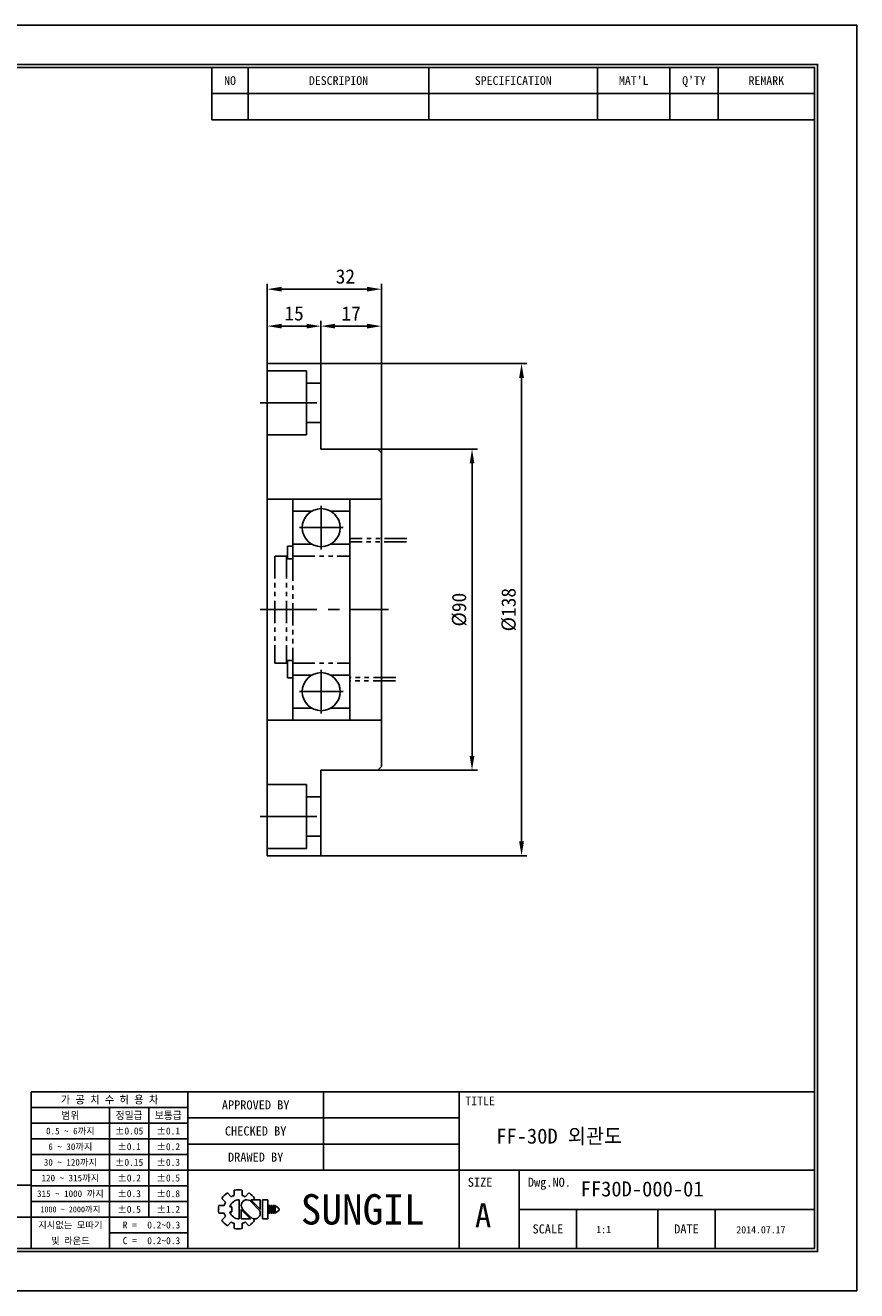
# Model space of a CAD drawing. Header units: millimetres. Extents: x 1082 to 1584, y -158 to 197.
# Tile 2 of 2: x 1350 to 1584, y -158 to 197. Entities that reach past the tile are written whole.
import ezdxf
from ezdxf.enums import TextEntityAlignment as Align

# ---------------------------------------------------------------- set-up
doc = ezdxf.new("R2010")
doc.units = ezdxf.units.MM
doc.linetypes.add('CENTER', pattern=[50.8, 31.75, -6.35, 6.35, -6.35])
doc.linetypes.add('PHANTOM', pattern=[2.5, 1.25, -0.25, 0.25, -0.25, 0.25, -0.25])
doc.layers.get('DEFPOINTS').update_dxf_attribs({"linetype": 'CONTINUOUS'})
for name, color, linetype in [('center', 1, 'CENTER'), ('L1', 7, 'CONTINUOUS'), ('OUTLINE', 7, 'CONTINUOUS'), ('phantom', 6, 'PHANTOM')]:
    doc.layers.add(name, color=color, linetype=linetype)
doc.dimstyles.new('4', dxfattribs={"dimtxt": 4, "dimasz": 4, "dimexe": 1.5, "dimexo": 0, "dimgap": 1.5, "dimtad": 1, "dimdec": 3, "dimzin": 11, "dimdsep": 46, "dimtxsty": 'Standard', "dimcen": 0, "dimclrd": 5, "dimclre": 5, "dimclrt": 3, "dimadec": 0, "dimazin": 0, "dimtfac": 0.6, "dimtdec": 3, "dimtmove": 0, "dimatfit": 3, "dimfxl": 0, "dimtolj": 1, "dimtzin": 11, "dimarcsym": 0})

# ---------------------------------------------------------------- blocks, each defined once
blk = doc.blocks.new('표제란')
at = {"layer": 'L1', "color": 0}
for p, q in [((297, 210), (0, 210)), ((297, 0), (297, 210)), ((0, 0), (297, 0))]:
    blk.add_line(p, q, dxfattribs=at)
at = {"layer": 'L1'}
for p, q in [((190, 203), (190, 194.34)), ((196, 203), (196, 194.34)), ((226, 203), (226, 194.34)), ((254, 203), (254, 194.34)), ((266, 203), (266, 194.34)), ((274, 203), (274, 194.34)), ((190, 198.67), (290, 198.67)), ((190, 194.34), (290, 194.34)), ((290, 33), (160, 33)), ((160, 33), (160, 7)), ((186, 33), (186, 7)), ((208.5, 33), (208.5, 20)), ((231, 33), (231, 7)), ((186, 30.4), (160, 30.4)), ((173, 30.4), (173, 7)), ((179.5, 30.4), (179.5, 12.2)), ((186, 27.8), (160, 27.8)), ((231, 28.67), (186, 28.67)), ((186, 25.2), (160, 25.2)), ((231, 24.33), (186, 24.33)), ((186, 22.6), (160, 22.6)), ((186, 20), (160, 20)), ((290, 20), (186, 20)), ((241, 20), (241, 7)), ((160, 17.5), (62, 17.5)), ((186, 17.4), (160, 17.4)), ((186, 14.8), (160, 14.8)), ((191.63, 15.3), (192.25, 14.68)), ((192.55, 16.22), (193.17, 15.6)), ((193.7, 16.69), (193.7, 15.81)), ((194.5, 15.08), (194.5, 11.92)), ((195, 16.69), (195, 15.81)), ((195.52, 15.6), (196.14, 16.22)), ((197.74, 13.5), (196.41, 14.83)), ((198.02, 13.53), (196.47, 15.08)), ((196.47, 15.08), (198.02, 15.08)), ((196.84, 15.08), (197.06, 15.3)), ((198.02, 15.08), (198.02, 13.5)), ((198.39, 15.08), (198.39, 11.92)), ((198.39, 15.08), (199.26, 15.08)), ((199.26, 15.08), (199.26, 11.92)), ((191.15, 14.15), (192.03, 14.15)), ((191.15, 14.15), (192.03, 14.15)), ((191.15, 12.85), (192.03, 12.85)), ((192.98, 13.93), (193.28, 13.93)), ((192.98, 13.07), (193.28, 13.07)), ((193.28, 13.93), (193.28, 13.07)), ((194.86, 13.5), (194.86, 11.92)), ((194.86, 13.47), (196.42, 11.92)), ((195.14, 13.5), (196.47, 12.17)), ((199.41, 14.15), (199.41, 12.85)), ((199.41, 14.15), (199.62, 14.15)), ((199.41, 12.85), (199.62, 12.85)), ((199.62, 14.15), (199.62, 12.85)), ((199.78, 14.15), (199.78, 12.85)), ((199.78, 14.15), (199.99, 14.15)), ((199.78, 12.85), (199.99, 12.85)), ((199.99, 14.15), (199.99, 12.85)), ((200.14, 14.15), (200.14, 12.85)), ((200.14, 14.15), (200.36, 14.15)), ((200.14, 12.85), (200.36, 12.85)), ((200.36, 14.15), (200.36, 12.85)), ((200.51, 14.15), (200.51, 12.85)), ((200.51, 14.15), (201.16, 13.61)), ((201.16, 13.39), (200.51, 12.85)), ((201.16, 13.61), (201.16, 13.5)), ((201.16, 13.61), (201.16, 13.39)), ((201.16, 13.5), (201.16, 13.39)), ((290, 13.5), (241, 13.5)), ((250.5, 13.5), (250.5, 7)), ((264, 13.5), (264, 7)), ((273.5, 13.5), (273.5, 7)), ((147, 12.2), (160, 12.2)), ((186, 12.2), (160, 12.2)), ((191.63, 11.7), (192.25, 12.32)), ((192.55, 10.78), (193.17, 11.4)), ((193.7, 11.19), (193.7, 10.31)), ((194.86, 11.92), (196.42, 11.92)), ((195, 11.19), (195, 10.31)), ((195.52, 11.4), (196.14, 10.78)), ((196.79, 11.98), (197.06, 11.7)), ((198.39, 11.92), (199.26, 11.92)), ((186, 9.6), (173, 9.6))]:
    blk.add_line(p, q, dxfattribs=at)
at = {"layer": 'L1', "const_width": 0.25}
blk.add_lwpolyline([(290.5, 6.5), (290.5, 203.5), (10, 203.5), (10, 6.5)], close=True, dxfattribs=at)
at = {"layer": 'L1'}
blk.add_lwpolyline([(290, 7), (290, 203), (10.5, 203), (10.5, 7)], close=True, dxfattribs=at)
for centre, radius, start, end in [((194.35, 13.5), 3.26, 123.4943, 146.5057), ((194.5, 13.5), 1.58, 90, 164.0671), ((194.35, 13.5), 2.4, 105.6872, 119.3128), ((194.35, 13.5), 3.26, 78.4943, 101.5057), ((195.78, 14.16), 0.919, 43.2202, 225.8282), ((194.35, 13.5), 2.4, 60.6872, 74.3128), ((194.35, 13.5), 3.26, 33.4943, 56.5057), ((194.35, 13.5), 3.26, 168.4943, 191.5057), ((194.35, 13.5), 2.4, 150.6872, 164.3128), ((194.35, 13.5), 2.4, 195.6872, 209.3128), ((194.5, 13.5), 1.58, 195.9329, 270), ((197.1, 12.84), 0.919, 223.2202, 45.8282), ((194.35, 13.5), 3.26, 213.4943, 236.5057), ((194.35, 13.5), 2.4, 240.6872, 254.3128), ((194.35, 13.5), 2.4, 285.6872, 299.3128), ((194.35, 13.5), 3.26, 303.4943, 326.5057), ((194.35, 13.5), 3.26, 258.4943, 281.5057)]:
    blk.add_arc(centre, radius, start, end, dxfattribs=at)
for p in [(208.5, 28.67), (208.5, 24.33)]:
    blk.add_point(p, dxfattribs=at)
for s, height, p in [("MAT'L", 1.444, (260, 200.83)), ("Q'TY", 1.444, (270, 200.83)), ('NO', 1.444, (193, 200.83)), ('DESCRIPION', 1.444, (211, 200.83)), ('SPECIFICATION', 1.444, (240, 200.83)), ('REMARK', 1.444, (282, 200.83)), ('가 공 치 수 허 용 차', 1.3, (173, 31.7)), ('APPROVED BY', 1.5, (197.25, 30.83)), ('TITLE', 1.444, (234.5, 31.5)), ('범위', 1.25, (166.5, 29.1)), ('정밀급', 1.25, (176.25, 29.1)), ('보통급', 1.25, (182.75, 29.1)), ('0.5 ~ 6까지', 1.1, (166.5, 26.5)), ('%%P0.05', 1.15, (176.25, 26.5)), ('%%P0.1', 1.15, (182.75, 26.5)), ('CHECKED BY', 1.5, (197.25, 26.5)), ('6 ~ 30까지', 1.1, (166.5, 23.9)), ('%%P0.1', 1.15, (176.25, 23.9)), ('%%P0.2', 1.15, (182.75, 23.9)), ('30 ~ 120까지', 1.1, (166.5, 21.3)), ('%%P0.15', 1.15, (176.25, 21.3)), ('%%P0.3', 1.15, (182.75, 21.3)), ('DRAWED BY', 1.5, (197.25, 22.17)), ('120 ~ 315까지', 1.1, (166.5, 18.7)), ('%%P0.2', 1.15, (176.25, 18.7)), ('%%P0.5', 1.15, (182.75, 18.7)), ('SIZE', 1.5, (234.5, 18)), ('Dwg.NO.', 1.5, (246, 18)), ('315 ~ 1000 까지', 1.1, (166.5, 16.1)), ('%%P0.3', 1.15, (176.25, 16.1)), ('%%P0.8', 1.15, (182.75, 16.1)), ('SUNGIL', 5.032, (215, 13.5)), ('1000 ~ 2000까지', 0.99, (166.5, 13.49)), ('%%P0.5', 1.15, (176.25, 13.5)), ('%%P1.2', 1.15, (182.75, 13.5)), ('A', 4, (235, 12.5)), ('지시없는 모따기', 1.1, (166.5, 10.9)), ('R = ', 1.15, (176.75, 10.9)), ('SCALE', 1.5, (245.75, 10.25)), ('DATE', 1.5, (268.75, 10.25)), ('및 라운드', 1.1, (166.5, 8.3)), ('C = ', 1.15, (176.75, 8.3))]:
    blk.add_text(s, height=height, dxfattribs=at).set_placement(p, align=Align.MIDDLE_CENTER)
for tag, p in [('필렛', (179.25, 10.9)), ('모따기', (179.25, 8.3))]:
    blk.add_attdef(tag, text='', height=1.15, dxfattribs=at).set_placement(p, align=Align.MIDDLE_LEFT)
at = {"layer": 'OUTLINE', "ltscale": 0.5}
for tag, p, height in [('TITLE', (237.17, 24.41), 2.5), ('도번', (251.18, 15.64), 2.5), ('SCALE', (253.78, 9.55), 1.2), ('DATE', (277.02, 9.51), 1.2)]:
    blk.add_attdef(tag, p, '', height=height, dxfattribs=at)
blk = doc.blocks.new('*D90')
at = {"layer": 'DEFPOINTS', "color": 0, "ltscale": 0.5}
for p in [(1449.33, 77.79), (1449.33, -12.21), (1475.74, -12.21)]:
    blk.add_point(p, dxfattribs=at)
at = {"layer": 'OUTLINE', "color": 5, "lineweight": -2, "ltscale": 0.5}
for p, q in [((1449.33, 77.79), (1477.24, 77.79)), ((1475.74, 73.79), (1475.74, -8.21)), ((1449.33, -12.21), (1477.24, -12.21))]:
    blk.add_line(p, q, dxfattribs=at)
at = {"layer": 'OUTLINE', "color": 5, "ltscale": 0.5}
for points in [[(1475.07, 73.79), (1476.41, 73.79), (1475.74, 77.79)], [(1475.07, -8.21), (1476.41, -8.21), (1475.74, -12.21)]]:
    blk.add_solid(points, dxfattribs=at)
at = {"layer": 'OUTLINE', "color": 3, "ltscale": 0.5, "insert": (1472.19, 32.79), "char_height": 4, "attachment_point": 5, "rotation": 90}
blk.add_mtext('\\A1;%%C90', dxfattribs=at)
blk = doc.blocks.new('*D91')
at = {"layer": 'DEFPOINTS', "color": 0, "ltscale": 0.5}
for p in [(1450.33, 112.31), (1433.33, 101.79), (1450.33, 77.79)]:
    blk.add_point(p, dxfattribs=at)
at = {"layer": 'OUTLINE', "color": 5, "lineweight": -2, "ltscale": 0.5}
for p, q in [((1433.33, 101.79), (1433.33, 113.81)), ((1450.33, 77.79), (1450.33, 113.81)), ((1437.33, 112.31), (1446.33, 112.31))]:
    blk.add_line(p, q, dxfattribs=at)
at = {"layer": 'OUTLINE', "color": 5, "ltscale": 0.5}
for points in [[(1437.33, 112.97), (1437.33, 111.64), (1433.33, 112.31)], [(1446.33, 112.97), (1446.33, 111.64), (1450.33, 112.31)]]:
    blk.add_solid(points, dxfattribs=at)
at = {"layer": 'OUTLINE', "color": 3, "ltscale": 0.5, "insert": (1441.83, 115.86), "char_height": 4, "attachment_point": 5}
blk.add_mtext('\\A1;17', dxfattribs=at)
blk = doc.blocks.new('*D92')
at = {"layer": 'DEFPOINTS', "color": 0, "ltscale": 0.5}
for p in [(1418.33, 112.31), (1418.33, 101.79), (1433.33, 101.79)]:
    blk.add_point(p, dxfattribs=at)
at = {"layer": 'OUTLINE', "color": 5, "lineweight": -2, "ltscale": 0.5}
for p, q in [((1418.33, 101.79), (1418.33, 113.81)), ((1433.33, 101.79), (1433.33, 113.81)), ((1429.33, 112.31), (1422.33, 112.31))]:
    blk.add_line(p, q, dxfattribs=at)
at = {"layer": 'OUTLINE', "color": 5, "ltscale": 0.5}
for points in [[(1422.33, 112.97), (1422.33, 111.64), (1418.33, 112.31)], [(1429.33, 112.97), (1429.33, 111.64), (1433.33, 112.31)]]:
    blk.add_solid(points, dxfattribs=at)
at = {"layer": 'OUTLINE', "color": 3, "ltscale": 0.5, "insert": (1425.83, 115.86), "char_height": 4, "attachment_point": 5}
blk.add_mtext('\\A1;15', dxfattribs=at)
blk = doc.blocks.new('*D93')
at = {"layer": 'DEFPOINTS', "color": 0, "ltscale": 0.5}
for p in [(1433.33, 101.79), (1433.33, -36.21), (1489.63, -36.21)]:
    blk.add_point(p, dxfattribs=at)
at = {"layer": 'OUTLINE', "color": 5, "lineweight": -2, "ltscale": 0.5}
for p, q in [((1433.33, 101.79), (1491.13, 101.79)), ((1489.63, 97.79), (1489.63, -32.21)), ((1433.33, -36.21), (1491.13, -36.21))]:
    blk.add_line(p, q, dxfattribs=at)
at = {"layer": 'OUTLINE', "color": 5, "ltscale": 0.5}
for points in [[(1488.96, 97.79), (1490.3, 97.79), (1489.63, 101.79)], [(1488.96, -32.21), (1490.3, -32.21), (1489.63, -36.21)]]:
    blk.add_solid(points, dxfattribs=at)
at = {"layer": 'OUTLINE', "color": 3, "ltscale": 0.5, "insert": (1486.07, 32.79), "char_height": 4, "attachment_point": 5, "rotation": 90}
blk.add_mtext('\\A1;%%C138', dxfattribs=at)
blk = doc.blocks.new('*D94')
at = {"layer": 'DEFPOINTS', "color": 0, "ltscale": 0.5}
for p in [(1450.33, 122.67), (1418.33, 101.79), (1450.33, 76.79)]:
    blk.add_point(p, dxfattribs=at)
at = {"layer": 'OUTLINE', "color": 5, "lineweight": -2, "ltscale": 0.5}
for p, q in [((1418.33, 101.79), (1418.33, 124.17)), ((1422.33, 122.67), (1446.33, 122.67)), ((1450.33, 76.79), (1450.33, 124.17))]:
    blk.add_line(p, q, dxfattribs=at)
at = {"layer": 'OUTLINE', "color": 5, "ltscale": 0.5}
for points in [[(1422.33, 123.34), (1422.33, 122.01), (1418.33, 122.67)], [(1446.33, 123.34), (1446.33, 122.01), (1450.33, 122.67)]]:
    blk.add_solid(points, dxfattribs=at)
at = {"layer": 'OUTLINE', "color": 3, "ltscale": 0.5, "insert": (1440.23, 126.22), "char_height": 4, "attachment_point": 5}
blk.add_mtext('\\A1;32', dxfattribs=at)

msp = doc.modelspace()

# ---------------------------------------------------------------- linework, layer by layer
at = {"layer": 'center', "ltscale": 0.5}
for p, q in [((1416.3291, 90.7874), (1435.3291, 90.7874)), ((1433.4437, 61.9226), (1433.4437, 49.6521)), ((1427.3084, 55.7874), (1439.5789, 55.7874)), ((1416.3291, 32.7874), (1452.3291, 32.7874)), ((1433.4437, 15.9226), (1433.4437, 3.6521)), ((1427.3084, 9.7874), (1439.5789, 9.7874)), ((1416.3291, -25.2126), (1435.3291, -25.2126))]:
    msp.add_line(p, q, dxfattribs=at)
at = {"layer": 'OUTLINE'}
for p, q in [((1418.3291, 101.7874), (1433.3291, 101.7874)), ((1418.3291, 101.7874), (1418.3291, -36.2126)), ((1418.3291, 99.7874), (1429.3291, 99.7874)), ((1429.3291, 99.7874), (1429.3291, 81.7874)), ((1433.3291, 101.7874), (1433.3291, 77.7874)), ((1429.3291, 96.2874), (1433.3291, 96.2874)), ((1429.3291, 85.2874), (1433.3291, 85.2874)), ((1418.3291, 81.7874), (1429.3291, 81.7874)), ((1449.3291, 77.7874), (1433.3291, 77.7874)), ((1449.3291, 77.7874), (1450.3291, 76.7874)), ((1450.3291, -11.2126), (1450.3291, 76.7874)), ((1418.3291, 63.7874), (1450.3291, 63.7874)), ((1425.4437, 47.0874), (1425.4437, 63.7874)), ((1430.7762, 60.4076), (1425.4437, 60.4076)), ((1436.1112, 60.4076), (1441.4437, 60.4076)), ((1441.4437, 63.7874), (1441.4437, 47.7874)), ((1423.9437, 50.5874), (1423.9437, 47.0874)), ((1423.9437, 50.5874), (1425.4437, 50.5874)), ((1430.7762, 51.1671), (1425.4437, 51.1671)), ((1436.1112, 51.1671), (1441.4437, 51.1671)), ((1423.9437, 47.0874), (1425.4437, 47.0874)), ((1441.4437, 47.7874), (1441.4437, 17.7874)), ((1423.9437, 18.4874), (1423.9437, 13.6961)), ((1423.9437, 18.4874), (1425.4437, 18.4874)), ((1425.4437, 1.7874), (1425.4437, 18.4874)), ((1441.4437, 1.7874), (1441.4437, 17.7874)), ((1430.7762, 14.4076), (1425.4437, 14.4076)), ((1436.1112, 14.4076), (1441.4437, 14.4076)), ((1423.9437, 13.6961), (1425.4437, 13.6961)), ((1430.7762, 5.1671), (1425.4437, 5.1671)), ((1436.1112, 5.1671), (1441.4437, 5.1671)), ((1418.3291, 1.7874), (1450.3291, 1.7874)), ((1433.3291, -12.2126), (1433.3291, -36.2126)), ((1449.3291, -12.2126), (1433.3291, -12.2126)), ((1449.3291, -12.2126), (1450.3291, -11.2126)), ((1418.3291, -16.2126), (1429.3291, -16.2126)), ((1429.3291, -16.2126), (1429.3291, -34.2126)), ((1429.3291, -19.7126), (1433.3291, -19.7126)), ((1429.3291, -30.7126), (1433.3291, -30.7126)), ((1418.3291, -34.2126), (1429.3291, -34.2126)), ((1418.3291, -36.2126), (1433.3291, -36.2126))]:
    msp.add_line(p, q, dxfattribs=at)
for centre in [(1433.4437, 55.7874), (1433.4437, 9.7874)]:
    msp.add_circle(centre, 5.335, dxfattribs=at)
at = {"layer": 'phantom', "ltscale": 5}
for p, q in [((1457.4687, 52.7874), (1441.4437, 52.7874)), ((1457.3882, 51.7874), (1441.4437, 51.7874)), ((1420.4437, 47.7874), (1420.4437, 17.7874)), ((1420.4437, 47.7874), (1423.6937, 47.7874)), ((1423.6937, 47.7874), (1423.6937, 17.7874)), ((1423.6937, 47.0874), (1423.9437, 47.0874)), ((1425.4437, 47.7874), (1441.4437, 47.7874)), ((1425.4437, 47.0874), (1425.4437, 18.4874)), ((1420.4437, 17.7874), (1423.6937, 17.7874)), ((1423.6937, 18.4874), (1423.9437, 18.4874)), ((1425.4437, 17.7874), (1441.4437, 17.7874)), ((1454.3314, 13.7874), (1441.4437, 13.7874)), ((1454.251, 12.7874), (1441.4437, 12.7874))]:
    msp.add_line(p, q, dxfattribs=at)

# ---------------------------------------------------------------- block references
at = {"layer": 'OUTLINE', "xscale": 1.69, "yscale": 1.69, "zscale": 1.69}
msp.add_blockref('표제란', (1081.7064, -158.2207), dxfattribs=at).add_auto_attribs({'DATE': '2014.07.17', 'SCALE': '1:1', '도번': 'FF30D-000-01', 'TITLE': 'FF-30D 외관도', '필렛': '0.2~0.3', '모따기': '0.2~0.3'})

# ---------------------------------------------------------------- dimensions: what is measured, and where the dimension line sits
at = {"layer": 'OUTLINE', "ltscale": 0.5}
dim = msp.add_linear_dim(base=(1450.3291, 122.6721), p1=(1418.3291, 101.7874), p2=(1450.3291, 76.7874), dimstyle='4', dxfattribs=at)
dim.commit()
dim.dimension.update_dxf_attribs({"geometry": '*D94', "text_midpoint": (1440.2251, 122.6721), "dimtype": 160})
for base, p2, picture, middle in [((1418.3291, 112.3076), (1418.3291, 101.7874), '*D92', (1425.8291, 115.8635)), ((1450.3291, 112.3076), (1450.3291, 77.7874), '*D91', (1441.8291, 115.8635))]:
    dim = msp.add_linear_dim(base=base, p1=(1433.3291, 101.7874), p2=p2, dimstyle='4', dxfattribs=at)
    dim.commit()
    dim.dimension.update_dxf_attribs({"geometry": picture, "text_midpoint": middle})
for base, p1, p2, picture, middle in [((1489.6293, -36.2126), (1433.3291, 101.7874), (1433.3291, -36.2126), '*D93', (1486.0734, 32.7874)), ((1475.7401, -12.2126), (1449.3291, 77.7874), (1449.3291, -12.2126), '*D90', (1472.1895, 32.7874))]:
    dim = msp.add_linear_dim(base=base, p1=p1, p2=p2, angle=90, text='%%C<>', dimstyle='4', override={"dimgap": 1.5, "dimsah": 1, "dimse1": 0, "dimse2": 0, "dimsd1": 0, "dimsd2": 0, "dimtol": 0, "dimlim": 0}, dxfattribs=at)
    dim.commit()
    dim.dimension.update_dxf_attribs({"geometry": picture, "text_midpoint": middle})

doc.saveas('drawing.dxf')
